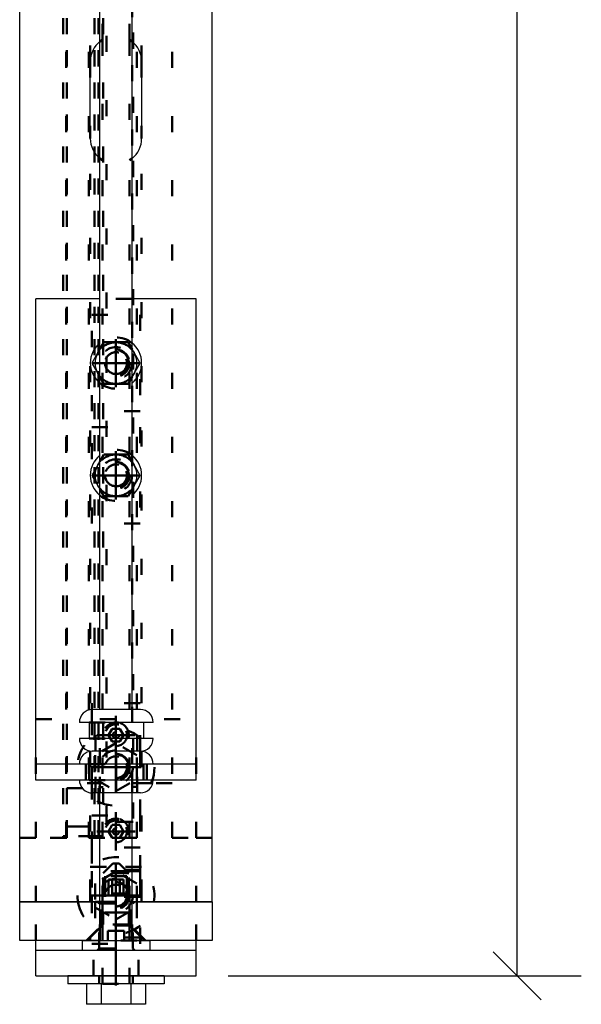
# Model space of a CAD drawing. Header units: millimetres. Extents: x -30 to 390, y -521 to -224.
# Tile 6 of 19: x 122 to 139, y -450 to -420. Entities that reach past the tile are written whole.
import ezdxf

# ---------------------------------------------------------------- set-up
doc = ezdxf.new("R2010")
doc.units = ezdxf.units.MM
doc.linetypes.add('DOT', pattern=[2, 0.5, -1.5])
doc.linetypes.add('STRICHPUNKT2', pattern=[18.5, 10, -4, 0.5, -4])
doc.layers.get('0').update_dxf_attribs({"linetype": 'CONTINUOUS'})
doc.layers.add('DIM49', color=4, linetype='CONTINUOUS')
doc.layers.add('LE_ALL', color=7, linetype='CONTINUOUS', lineweight=50)

# ---------------------------------------------------------------- blocks, each defined once
blk = doc.blocks.new('_00816', base_point=(124.835, -447.294))
at = {"layer": 'LE_ALL', "color": 1, "linetype": 'STRICHPUNKT2'}
for p, q in [((124.835, -442.094), (124.835, -441.494)), ((124.835, -442.094), (124.835, -441.494)), ((124.835, -442.094), (124.235, -442.094)), ((124.835, -442.094), (124.235, -442.094)), ((124.835, -442.094), (125.435, -442.094)), ((124.835, -442.094), (124.835, -442.694)), ((124.835, -442.094), (125.435, -442.094)), ((124.835, -442.094), (124.835, -442.694)), ((124.835, -445.094), (124.835, -444.494)), ((124.835, -445.094), (124.835, -444.494)), ((124.835, -445.094), (124.235, -445.094)), ((124.835, -445.094), (124.235, -445.094)), ((124.835, -445.094), (125.435, -445.094)), ((124.835, -445.094), (124.835, -445.694)), ((124.835, -445.094), (125.435, -445.094)), ((124.835, -445.094), (124.835, -445.694)), ((124.835, -447.294), (124.835, -446.094)), ((124.835, -447.294), (124.835, -446.094))]:
    blk.add_line(p, q, dxfattribs=at)
blk = doc.blocks.new('_00815')
blk.add_blockref('_00816', (124.835, -447.294))
blk = doc.blocks.new('1017-1 Connector 90 M8 VERT_00814')
blk.add_blockref('_00815', (0, 0))
blk = doc.blocks.new('Stelschroef met punt (ISO 4027 - DIN 914)-M8x10_00818', base_point=(125.065, -442.094))
at = {"layer": 'LE_ALL', "color": 3, "linetype": 'DOT'}
blk.add_lwpolyline([(125.065, -442.094), (124.95, -442.294), (124.719, -442.294), (124.604, -442.094), (124.719, -441.894), (124.95, -441.894)], close=True, dxfattribs=at)
blk = doc.blocks.new('Stelschroef met punt (ISO 4027 - DIN 914)-M8x10_00817')
blk.add_blockref('Stelschroef met punt (ISO 4027 - DIN 914)-M8x10_00818', (125.065, -442.094))
blk = doc.blocks.new('Stelschroef met punt (ISO 4027 - DIN 914)-M8x10_00820', base_point=(125.065, -445.094))
at = {"layer": 'LE_ALL', "color": 3, "linetype": 'DOT'}
blk.add_line((125.065, -445.094), (124.95, -445.294), dxfattribs=at)
blk.add_lwpolyline([(124.719, -445.294), (124.604, -445.094), (124.719, -444.894), (124.95, -444.894), (125.065, -445.094)], dxfattribs=at)
blk = doc.blocks.new('Stelschroef met punt (ISO 4027 - DIN 914)-M8x10_00819')
blk.add_blockref('Stelschroef met punt (ISO 4027 - DIN 914)-M8x10_00820', (125.065, -445.094))
blk = doc.blocks.new('Hoeklijn + montage_00813')
for name in ['1017-1 Connector 90 M8 VERT_00814', 'Stelschroef met punt (ISO 4027 - DIN 914)-M8x10_00817', 'Stelschroef met punt (ISO 4027 - DIN 914)-M8x10_00819']:
    blk.add_blockref(name, (0, 0))
blk = doc.blocks.new('1017-1 Connector 90 M8 VERT_00823', base_point=(125.585, -446.294))
at = {"layer": 'LE_ALL', "color": 3, "linetype": 'DOT'}
for p, q in [((124.085, -441.094), (124.085, -447.094)), ((125.585, -441.094), (124.085, -441.094)), ((125.585, -447.094), (125.585, -441.094)), ((125.585, -446.294), (124.085, -446.294)), ((124.435, -447.094), (124.435, -446.294)), ((125.235, -447.094), (125.235, -446.294)), ((125.585, -447.094), (124.085, -447.094))]:
    blk.add_line(p, q, dxfattribs=at)
for centre in [(124.835, -442.094), (124.835, -445.094)]:
    blk.add_arc(centre, 0.4, 74.9299, -15.0701, dxfattribs=at)
blk = doc.blocks.new('DIN 13-M8_00825', base_point=(124.495, -445.094))
at = {"layer": 'LE_ALL', "color": 3, "linetype": 'DOT'}
for centre in [(124.835, -442.094), (124.835, -445.094)]:
    blk.add_circle(centre, 0.34, dxfattribs=at)
for centre in [(124.835, -442.094), (124.835, -445.094)]:
    blk.add_arc(centre, 0.4, 74.9299, -15.0701, dxfattribs=at)
blk = doc.blocks.new('DIN 13-M8_00824')
blk.add_blockref('DIN 13-M8_00825', (124.495, -445.094))
blk = doc.blocks.new('_00827', base_point=(124.835, -445.094))
at = {"layer": 'LE_ALL', "color": 1, "linetype": 'STRICHPUNKT2'}
for p, q in [((124.835, -442.094), (124.835, -441.494)), ((124.835, -442.094), (124.835, -441.494)), ((124.835, -442.094), (124.235, -442.094)), ((124.835, -442.094), (124.235, -442.094)), ((124.835, -442.094), (124.835, -442.694)), ((124.835, -442.094), (125.435, -442.094)), ((124.835, -442.094), (124.835, -442.694)), ((124.835, -442.094), (125.435, -442.094)), ((124.835, -445.094), (124.835, -444.494)), ((124.835, -445.094), (124.835, -444.494)), ((124.835, -445.094), (124.235, -445.094)), ((124.835, -445.094), (124.235, -445.094)), ((124.835, -445.094), (124.835, -445.694)), ((124.835, -445.094), (125.435, -445.094)), ((124.835, -445.094), (124.835, -445.694)), ((124.835, -445.094), (125.435, -445.094)), ((124.835, -447.294), (124.835, -446.094)), ((124.835, -447.294), (124.835, -446.094))]:
    blk.add_line(p, q, dxfattribs=at)
blk = doc.blocks.new('_00826')
blk.add_blockref('_00827', (124.835, -445.094))
blk = doc.blocks.new('DIN 13-M8_00829', base_point=(124.495, -447.094))
at = {"layer": 'LE_ALL', "color": 3, "linetype": 'DOT'}
for p, q in [((124.435, -447.094), (124.435, -446.294)), ((124.495, -447.094), (124.495, -446.294)), ((125.175, -447.094), (125.175, -446.294)), ((125.235, -447.094), (125.235, -446.294))]:
    blk.add_line(p, q, dxfattribs=at)
blk = doc.blocks.new('DIN 13-M8_00828')
blk.add_blockref('DIN 13-M8_00829', (124.495, -447.094))
blk = doc.blocks.new('1017-1 Connector 90 M8 VERT_00822')
for name, p in [('1017-1 Connector 90 M8 VERT_00823', (125.585, -446.294)), ('_00826', (0, 0)), ('DIN 13-M8_00824', (0, 0)), ('DIN 13-M8_00828', (0, 0))]:
    blk.add_blockref(name, p)
blk = doc.blocks.new('Stelschroef met punt (ISO 4027 - DIN 914)-M8x10_00831', base_point=(124.935, -442.094))
at = {"layer": 'LE_ALL', "color": 3, "linetype": 'DOT'}
blk.add_lwpolyline([(124.604, -442.094), (124.719, -442.294), (124.95, -442.294), (125.065, -442.094), (124.95, -441.894), (124.719, -441.894)], close=True, dxfattribs=at)
blk.add_circle((124.835, -442.094), 0.1, dxfattribs=at)
blk.add_arc((124.835, -442.094), 0.34, 74.9299, -15.0701, dxfattribs=at)
blk = doc.blocks.new('GEWINDE_00833', base_point=(125.221, -442.198))
at = {"layer": 'LE_ALL', "color": 3, "linetype": 'DOT'}
blk.add_lwpolyline([(125.221, -442.198, 0.06585), (125.235, -442.094, 0.339113), (124.939, -441.707)], format="xyb", dxfattribs=at)
blk.add_arc((124.835, -442.094), 0.34, 74.9299, -15.0701, dxfattribs=at)
blk = doc.blocks.new('GEWINDE_00832')
blk.add_blockref('GEWINDE_00833', (125.221, -442.198))
blk = doc.blocks.new('Stelschroef met punt (ISO 4027 - DIN 914)-M8x10_00830')
for name, p in [('GEWINDE_00832', (0, 0)), ('Stelschroef met punt (ISO 4027 - DIN 914)-M8x10_00831', (124.935, -442.094))]:
    blk.add_blockref(name, p)
blk = doc.blocks.new('Stelschroef met punt (ISO 4027 - DIN 914)-M8x10_00835', base_point=(124.935, -445.094))
at = {"layer": 'LE_ALL', "color": 3, "linetype": 'DOT'}
blk.add_lwpolyline([(124.604, -445.094), (124.719, -445.294), (124.95, -445.294), (125.065, -445.094), (124.95, -444.894), (124.719, -444.894)], close=True, dxfattribs=at)
blk.add_circle((124.835, -445.094), 0.1, dxfattribs=at)
blk.add_arc((124.835, -445.094), 0.34, 74.9299, -15.0701, dxfattribs=at)
blk = doc.blocks.new('GEWINDE_00837', base_point=(125.221, -445.198))
at = {"layer": 'LE_ALL', "color": 3, "linetype": 'DOT'}
blk.add_lwpolyline([(125.221, -445.198, 0.06585), (125.235, -445.094, 0.339113), (124.939, -444.707)], format="xyb", dxfattribs=at)
blk.add_arc((124.835, -445.094), 0.34, 74.9299, -15.0701, dxfattribs=at)
blk = doc.blocks.new('GEWINDE_00836')
blk.add_blockref('GEWINDE_00837', (125.221, -445.198))
blk = doc.blocks.new('Stelschroef met punt (ISO 4027 - DIN 914)-M8x10_00834')
for name, p in [('GEWINDE_00836', (0, 0)), ('Stelschroef met punt (ISO 4027 - DIN 914)-M8x10_00835', (124.935, -445.094))]:
    blk.add_blockref(name, p)
blk = doc.blocks.new('Stelschroef met punt (ISO 4027 - DIN 914)-M8x10_00839', base_point=(125.065, -446.594))
at = {"layer": 'LE_ALL', "color": 3, "linetype": 'DOT'}
for p, q in [((124.495, -446.334), (124.735, -446.094)), ((125.175, -446.334), (124.495, -446.334)), ((124.495, -447.094), (124.495, -446.334)), ((124.604, -446.594), (124.604, -447.094)), ((124.719, -446.594), (124.719, -447.094)), ((124.95, -446.594), (124.95, -447.094)), ((125.065, -446.594), (125.065, -447.094))]:
    blk.add_line(p, q, dxfattribs=at)
for points in [[(125.175, -447.094), (125.175, -446.334), (124.935, -446.094), (124.735, -446.094)], [(125.065, -446.594), (124.95, -446.594), (124.719, -446.594), (124.604, -446.594)]]:
    blk.add_lwpolyline(points, dxfattribs=at)
blk = doc.blocks.new('GEWINDE_00841', base_point=(124.495, -447.094))
at = {"layer": 'LE_ALL', "color": 3, "linetype": 'DOT'}
for p, q in [((124.435, -446.394), (124.495, -446.334)), ((125.235, -446.394), (124.435, -446.394)), ((124.435, -447.034), (124.435, -446.394)), ((124.495, -447.094), (124.495, -446.334)), ((125.175, -447.094), (125.175, -446.334)), ((125.235, -447.034), (124.435, -447.034)), ((124.435, -447.034), (124.495, -447.094)), ((125.235, -447.034), (125.175, -447.094))]:
    blk.add_line(p, q, dxfattribs=at)
blk.add_lwpolyline([(125.235, -447.034), (125.235, -446.394), (125.175, -446.334), (124.495, -446.334)], dxfattribs=at)
blk = doc.blocks.new('GEWINDE_00840')
blk.add_blockref('GEWINDE_00841', (124.495, -447.094))
blk = doc.blocks.new('Stelschroef met punt (ISO 4027 - DIN 914)-M8x10_00838')
for name, p in [('Stelschroef met punt (ISO 4027 - DIN 914)-M8x10_00839', (125.065, -446.594)), ('GEWINDE_00840', (0, 0))]:
    blk.add_blockref(name, p)
blk = doc.blocks.new('Hoeklijn + montage_00821')
for name in ['1017-1 Connector 90 M8 VERT_00822', 'Stelschroef met punt (ISO 4027 - DIN 914)-M8x10_00830', 'Stelschroef met punt (ISO 4027 - DIN 914)-M8x10_00834', 'Stelschroef met punt (ISO 4027 - DIN 914)-M8x10_00838']:
    blk.add_blockref(name, (0, 0))
blk = doc.blocks.new('Montage_00804')
for name in ['Hoeklijn + montage_00821', 'Hoeklijn + montage_00813']:
    blk.add_blockref(name, (0, 0))
blk = doc.blocks.new('Gelaagd glas 4.4.1_ matte folie_00865', base_point=(124.535, -312.194))
at = {"layer": 'LE_ALL', "color": 3, "linetype": 'DOT'}
blk.add_lwpolyline([(124.535, -312.194), (125.373, -312.194), (125.373, -444.794), (124.535, -444.794)], close=True, dxfattribs=at)
blk = doc.blocks.new('Gelaagd glas 4.4.1_ matte folie_00864')
blk.add_blockref('Gelaagd glas 4.4.1_ matte folie_00865', (124.535, -312.194))
blk = doc.blocks.new('Glas_00863')
blk.add_blockref('Gelaagd glas 4.4.1_ matte folie_00864', (0, 0))
blk = doc.blocks.new('PV-SCHERM PROFIEL 60X37_00868', base_point=(125.635, -447.094))
for p, q in [((124.335, -447.294), (121.835, -447.294)), ((127.835, -447.294), (125.335, -447.294))]:
    blk.add_line(p, q)
at = {"layer": 'LE_ALL', "color": 3, "linetype": 'DOT'}
for p, q in [((125.485, -443.708), (125.335, -443.708)), ((123.285, -444.943), (123.985, -444.943)), ((121.835, -445.294), (123.285, -445.294)), ((123.985, -445.294), (124.719, -445.294)), ((124.95, -445.294), (125.485, -445.294)), ((126.585, -445.294), (127.835, -445.294)), ((125.635, -446.194), (124.035, -446.194)), ((124.035, -447.094), (124.035, -447.294)), ((124.035, -447.094), (124.41, -447.094)), ((125.26, -447.094), (125.635, -447.094)), ((125.635, -447.094), (125.635, -447.294)), ((124.41, -447.294), (124.335, -447.294)), ((125.335, -447.294), (125.26, -447.294))]:
    blk.add_line(p, q, dxfattribs=at)
blk.add_lwpolyline([(125.335, -443.594), (125.485, -443.594), (126.585, -443.594)], dxfattribs=at)
blk = doc.blocks.new('PV-SCHERM PROFIEL 60X37_00867')
blk.add_blockref('PV-SCHERM PROFIEL 60X37_00868', (125.635, -447.094))
blk = doc.blocks.new('PV-SCHERM PROFIEL 60X37_00872', base_point=(125.26, -309.894))
for p, q in [((121.835, -447.294), (121.835, -309.694)), ((124.035, -423.494), (124.035, -421.094)), ((125.635, -421.094), (125.635, -423.494)), ((121.835, -447.294), (124.335, -447.294)), ((125.335, -447.294), (127.835, -447.294))]:
    blk.add_line(p, q)
blk.add_lwpolyline([(127.835, -447.294), (127.835, -332.697)])
for centre, start, end in [((124.835, -421.094), 128.6822, 180), ((124.835, -421.094), 0, 51.3178), ((124.835, -423.494), 180, -128.6822), ((124.835, -423.494), -51.3178, 0)]:
    blk.add_arc(centre, 0.8, start, end)
at = {"layer": 'LE_ALL', "color": 3, "linetype": 'DOT'}
for p, q in [((124.035, -421.094), (124.035, -309.894)), ((125.635, -421.094), (125.635, -309.894)), ((123.285, -445.294), (123.285, -311.694)), ((123.985, -445.294), (123.985, -311.694)), ((125.485, -445.294), (125.485, -311.694)), ((126.585, -445.294), (126.585, -311.694)), ((125.335, -443.708), (125.335, -313.28)), ((125.26, -420.416), (125.26, -335.158)), ((124.41, -420.416), (124.41, -336.63)), ((124.335, -420.469), (124.41, -420.416)), ((125.26, -420.416), (125.335, -420.469)), ((124.035, -447.094), (124.035, -423.494)), ((125.635, -447.094), (125.635, -423.494)), ((124.41, -424.171), (124.335, -424.118)), ((124.41, -447.294), (124.41, -424.171)), ((125.335, -424.118), (125.26, -424.171)), ((125.26, -447.294), (125.26, -424.171)), ((125.485, -443.594), (125.335, -443.594)), ((125.335, -443.708), (125.485, -443.708)), ((126.585, -443.594), (125.485, -443.594)), ((123.985, -444.943), (123.285, -444.943)), ((123.285, -445.294), (121.835, -445.294)), ((125.485, -445.294), (123.985, -445.294)), ((127.835, -445.294), (126.585, -445.294)), ((124.035, -446.194), (125.635, -446.194)), ((124.41, -447.094), (124.035, -447.094)), ((125.635, -447.094), (125.26, -447.094)), ((124.335, -447.294), (124.41, -447.294)), ((125.26, -447.294), (125.335, -447.294))]:
    blk.add_line(p, q, dxfattribs=at)
blk = doc.blocks.new('PV-SCHERM PROFIEL 60X37_00871')
blk.add_blockref('PV-SCHERM PROFIEL 60X37_00872', (125.26, -309.894))
blk = doc.blocks.new('PV-SCHERM PROFIEL 60X37_00874', base_point=(125.635, -421.094))
at = {"layer": 'LE_ALL', "color": 3, "linetype": 'DOT'}
for p, q in [((124.41, -420.416), (124.41, -424.171)), ((125.26, -420.416), (125.26, -424.171)), ((124.035, -421.094), (124.035, -423.494)), ((125.635, -421.094), (125.635, -423.494))]:
    blk.add_line(p, q, dxfattribs=at)
blk = doc.blocks.new('PV-SCHERM PROFIEL 60X37_00873')
blk.add_blockref('PV-SCHERM PROFIEL 60X37_00874', (125.635, -421.094))
blk = doc.blocks.new('GLASLAT T.B.V. PV-SCHERM_00879', base_point=(124.435, -443.594))
at = {"layer": 'LE_ALL', "color": 3, "linetype": 'DOT'}
for p, q in [((124.435, -443.594), (123.185, -443.594)), ((123.304, -443.744), (124.164, -443.744)), ((124.285, -443.714), (124.435, -443.714)), ((123.185, -445.244), (123.185, -445.294)), ((124.164, -445.244), (124.164, -445.294)), ((124.285, -445.294), (124.285, -445.244))]:
    blk.add_line(p, q, dxfattribs=at)
blk.add_lwpolyline([(123.285, -445.294), (123.304, -445.294), (123.304, -445.244)], dxfattribs=at)
blk = doc.blocks.new('GLASLAT T.B.V. PV-SCHERM_00878')
blk.add_blockref('GLASLAT T.B.V. PV-SCHERM_00879', (124.435, -443.594))
blk = doc.blocks.new('GLASLAT T.B.V. PV-SCHERM_00881', base_point=(124.285, -445.244))
at = {"layer": 'LE_ALL', "color": 3, "linetype": 'DOT'}
for p, q in [((123.304, -445.244), (123.304, -311.744)), ((124.164, -445.244), (124.164, -311.744)), ((124.285, -445.244), (124.285, -311.744))]:
    blk.add_line(p, q, dxfattribs=at)
blk = doc.blocks.new('GLASLAT T.B.V. PV-SCHERM_00880')
blk.add_blockref('GLASLAT T.B.V. PV-SCHERM_00881', (124.285, -445.244))
blk = doc.blocks.new('GLASLAT T.B.V. PV-SCHERM_00883', base_point=(123.304, -311.744))
at = {"layer": 'LE_ALL', "color": 3, "linetype": 'DOT'}
for p, q in [((123.185, -311.744), (123.185, -445.244)), ((124.164, -311.744), (124.164, -445.244)), ((124.164, -445.244), (123.304, -445.244))]:
    blk.add_line(p, q, dxfattribs=at)
for points in [[(123.304, -311.744), (123.304, -445.244), (123.185, -445.244)], [(124.285, -311.744), (124.285, -445.244), (124.164, -445.244)], [(124.435, -311.744), (124.435, -445.244), (124.285, -445.244)]]:
    blk.add_lwpolyline(points, dxfattribs=at)
blk = doc.blocks.new('GLASLAT T.B.V. PV-SCHERM_00882')
blk.add_blockref('GLASLAT T.B.V. PV-SCHERM_00883', (123.304, -311.744))
blk = doc.blocks.new('Glaslatten_00875')
for name in ['GLASLAT T.B.V. PV-SCHERM_00882', 'GLASLAT T.B.V. PV-SCHERM_00880', 'GLASLAT T.B.V. PV-SCHERM_00878']:
    blk.add_blockref(name, (0, 0))
blk = doc.blocks.new('Profielen_00866')
for name in ['PV-SCHERM PROFIEL 60X37_00871', 'Glaslatten_00875', 'PV-SCHERM PROFIEL 60X37_00873', 'PV-SCHERM PROFIEL 60X37_00867']:
    blk.add_blockref(name, (0, 0))
blk = doc.blocks.new('Strip 60x12_00954', base_point=(125.285, -448.029))
for p, q in [((121.835, -448.494), (121.835, -447.294)), ((125.335, -447.294), (127.835, -447.294)), ((127.835, -447.294), (127.835, -448.494)), ((124.335, -448.494), (121.835, -448.494)), ((127.835, -448.494), (125.335, -448.494))]:
    blk.add_line(p, q)
blk.add_lwpolyline([(121.835, -447.294), (124.335, -447.294)])
at = {"layer": 'LE_ALL', "color": 3, "linetype": 'DOT'}
for p, q in [((124.335, -448.494), (124.335, -447.294)), ((124.335, -447.294), (125.335, -447.294)), ((125.285, -448.029), (125.285, -447.294)), ((125.335, -448.494), (125.335, -447.294)), ((125.285, -448.029), (124.385, -448.029)), ((125.75, -448.494), (125.285, -448.029))]:
    blk.add_line(p, q, dxfattribs=at)
blk.add_lwpolyline([(123.92, -448.494), (124.385, -448.029), (124.385, -447.294)], dxfattribs=at)
blk = doc.blocks.new('DIN 13-M10_00956', base_point=(125.26, -448.494))
at = {"layer": 'LE_ALL', "color": 3, "linetype": 'DOT'}
for p, q in [((124.335, -448.494), (124.335, -447.294)), ((124.41, -448.494), (124.41, -447.294)), ((125.26, -448.494), (125.26, -447.294)), ((125.335, -448.494), (125.335, -447.294))]:
    blk.add_line(p, q, dxfattribs=at)
blk = doc.blocks.new('DIN 13-M10_00955')
blk.add_blockref('DIN 13-M10_00956', (125.26, -448.494))
blk = doc.blocks.new('_00958', base_point=(124.835, -448.744))
at = {"layer": 'LE_ALL', "color": 1, "linetype": 'STRICHPUNKT2'}
for p, q in [((124.835, -448.794), (124.835, -446.994)), ((124.835, -448.794), (124.835, -446.994)), ((124.835, -448.794), (124.835, -446.994)), ((124.835, -448.744), (124.835, -447.044))]:
    blk.add_line(p, q, dxfattribs=at)
blk = doc.blocks.new('_00957')
blk.add_blockref('_00958', (124.835, -448.744))
blk = doc.blocks.new('Strip 60x12_00953')
for name, p in [('_00957', (0, 0)), ('Strip 60x12_00954', (125.285, -448.029)), ('DIN 13-M10_00955', (0, 0))]:
    blk.add_blockref(name, p)
blk = doc.blocks.new('_D33', base_point=(135.835, -382.333))
at = {"layer": 'DIM49', "color": 1}
for p, q in [((137.335, -449.594), (137.335, -307.394)), ((136.585, -448.844), (138.085, -450.344)), ((128.335, -449.594), (139.335, -449.594))]:
    blk.add_line(p, q, dxfattribs=at)
blk = doc.blocks.new('Hoeklijn 80x80x8_00961', base_point=(125.535, -449.594))
for p, q in [((127.335, -449.594), (127.335, -448.794)), ((122.335, -449.594), (127.335, -449.594))]:
    blk.add_line(p, q)
for points in [[(122.335, -448.794), (122.335, -448.494)], [(127.335, -448.794), (127.335, -448.494)], [(122.335, -449.594), (122.335, -448.794), (127.335, -448.794)]]:
    blk.add_lwpolyline(points)
at = {"layer": 'LE_ALL', "color": 3, "linetype": 'DOT'}
for p, q in [((122.335, -447.294), (122.335, -441.594)), ((122.335, -441.594), (127.335, -441.594)), ((127.335, -447.294), (127.335, -441.594)), ((122.335, -448.494), (122.335, -447.294)), ((127.335, -448.494), (127.335, -447.294)), ((124.135, -449.594), (124.135, -448.794)), ((125.535, -449.594), (125.535, -448.794))]:
    blk.add_line(p, q, dxfattribs=at)
for centre in [(124.835, -443.094), (124.835, -447.094)]:
    blk.add_circle(centre, 0.525, dxfattribs=at)
blk.add_blockref('_D33', (135.835, -382.333))
blk = doc.blocks.new('_00963', base_point=(124.835, -449.894))
at = {"layer": 'LE_ALL', "color": 1, "linetype": 'STRICHPUNKT2'}
for p, q in [((124.835, -443.094), (124.835, -442.306)), ((124.835, -443.094), (124.835, -442.306)), ((124.835, -443.094), (124.047, -443.094)), ((124.835, -443.094), (124.047, -443.094)), ((124.835, -443.094), (124.835, -443.881)), ((124.835, -443.094), (125.622, -443.094)), ((124.835, -443.094), (124.835, -443.881)), ((124.835, -443.094), (125.622, -443.094)), ((124.835, -447.094), (124.835, -446.306)), ((124.835, -447.094), (124.835, -446.306)), ((124.835, -447.094), (124.047, -447.094)), ((124.835, -447.094), (124.047, -447.094)), ((124.835, -447.094), (125.622, -447.094)), ((124.835, -447.094), (124.835, -447.881)), ((124.835, -447.094), (125.622, -447.094)), ((124.835, -447.094), (124.835, -447.881)), ((124.835, -449.894), (124.835, -448.494))]:
    blk.add_line(p, q, dxfattribs=at)
blk = doc.blocks.new('_00962')
blk.add_blockref('_00963', (124.835, -449.894))
blk = doc.blocks.new('Hoeklijn 80x80x8_00960')
for name, p in [('Hoeklijn 80x80x8_00961', (125.535, -449.594)), ('_00962', (0, 0))]:
    blk.add_blockref(name, p)
blk = doc.blocks.new('Glijlager Skiffy_00967', base_point=(124.31, -447.344))
for p, q in [((123.785, -448.494), (125.885, -448.494)), ((123.785, -448.494), (123.785, -448.794)), ((125.885, -448.494), (125.885, -448.794)), ((123.785, -448.794), (125.885, -448.794))]:
    blk.add_line(p, q)
at = {"layer": 'LE_ALL', "color": 3, "linetype": 'DOT'}
for p, q in [((124.185, -447.294), (125.485, -447.294)), ((124.185, -447.294), (124.185, -448.494)), ((124.26, -447.294), (124.31, -447.344)), ((124.31, -447.344), (125.36, -447.344)), ((124.31, -448.744), (124.31, -447.344)), ((125.41, -447.294), (125.36, -447.344)), ((125.36, -448.744), (125.36, -447.344)), ((125.485, -447.294), (125.485, -448.494)), ((125.485, -448.494), (124.185, -448.494)), ((124.26, -448.794), (124.31, -448.744)), ((124.31, -448.744), (125.36, -448.744)), ((125.41, -448.794), (125.36, -448.744))]:
    blk.add_line(p, q, dxfattribs=at)
blk = doc.blocks.new('Glijlager Skiffy_00966')
blk.add_blockref('Glijlager Skiffy_00967', (124.31, -447.344))
blk = doc.blocks.new('Carrosseriering (ISO 7093)-M10_00969', base_point=(125.36, -449.844))
for p, q in [((123.335, -449.594), (123.335, -449.844)), ((126.335, -449.594), (123.335, -449.594)), ((126.335, -449.594), (126.335, -449.844)), ((126.335, -449.844), (123.335, -449.844))]:
    blk.add_line(p, q)
at = {"layer": 'LE_ALL', "color": 3, "linetype": 'DOT'}
for p, q in [((124.31, -449.844), (124.31, -449.594)), ((125.36, -449.844), (125.36, -449.594))]:
    blk.add_line(p, q, dxfattribs=at)
blk = doc.blocks.new('Carrosseriering (ISO 7093)-M10_00968')
blk.add_blockref('Carrosseriering (ISO 7093)-M10_00969', (125.36, -449.844))
blk = doc.blocks.new('Zeskant tapbout-M10x25 (DIN 933)_00971', base_point=(124.41, -449.844))
for p, q in [((123.911, -449.844), (123.911, -450.484)), ((124.373, -449.844), (123.911, -449.844)), ((125.296, -449.844), (125.296, -450.484)), ((125.758, -449.844), (125.758, -450.484)), ((125.758, -450.484), (125.296, -450.484))]:
    blk.add_line(p, q)
for points in [[(125.758, -449.844), (125.296, -449.844), (124.373, -449.844), (124.373, -450.484)], [(125.296, -450.484), (124.373, -450.484), (123.911, -450.484)]]:
    blk.add_lwpolyline(points)
at = {"layer": 'LE_ALL', "color": 3, "linetype": 'DOT'}
for p, q in [((124.41, -447.344), (124.41, -449.594)), ((125.26, -447.344), (125.26, -449.594)), ((124.41, -449.594), (124.41, -449.844)), ((125.26, -449.594), (125.26, -449.844)), ((124.41, -449.844), (125.26, -449.844))]:
    blk.add_line(p, q, dxfattribs=at)
blk = doc.blocks.new('Zeskant tapbout-M10x25 (DIN 933)_00970')
blk.add_blockref('Zeskant tapbout-M10x25 (DIN 933)_00971', (124.41, -449.844))
blk = doc.blocks.new('Bev. Tapbout M10x25_00964')
for name in ['Glijlager Skiffy_00966', 'Zeskant tapbout-M10x25 (DIN 933)_00970', 'Carrosseriering (ISO 7093)-M10_00968']:
    blk.add_blockref(name, (0, 0))
blk = doc.blocks.new('1011 Moerblok M8_00974', base_point=(125.585, -446.338))
at = {"layer": 'LE_ALL', "color": 3, "linetype": 'DOT'}
for p, q in [((125.585, -445.594), (124.085, -445.594)), ((124.085, -445.594), (124.085, -446.338)), ((125.585, -446.338), (125.585, -445.594)), ((124.085, -447.138), (124.085, -448.594)), ((125.585, -448.594), (125.585, -447.138)), ((124.085, -448.594), (125.585, -448.594))]:
    blk.add_line(p, q, dxfattribs=at)
blk = doc.blocks.new('_00976', base_point=(124.835, -447.094))
at = {"layer": 'LE_ALL', "color": 1, "linetype": 'STRICHPUNKT2'}
for q in [(124.835, -446.494), (124.835, -446.494), (124.235, -447.094), (124.235, -447.094), (124.835, -447.694), (125.435, -447.094), (124.835, -447.694), (125.435, -447.094)]:
    blk.add_line((124.835, -447.094), q, dxfattribs=at)
blk = doc.blocks.new('_00975')
blk.add_blockref('_00976', (124.835, -447.094))
blk = doc.blocks.new('1011 Moerblok M8_00973')
for name, p in [('1011 Moerblok M8_00974', (125.585, -446.338)), ('_00975', (0, 0))]:
    blk.add_blockref(name, p)
blk = doc.blocks.new('Carrosseriering M8 (ISO 7093 _ DIN 9021)_00978', base_point=(124.415, -447.094))
at = {"layer": 'LE_ALL', "color": 3, "linetype": 'DOT'}
for points in [[(126.018, -447.294, 1.087433), (123.635, -447.094, 0.041885), (123.651, -447.294)], [(123.651, -447.294, 0.845154), (126.018, -447.294)]]:
    blk.add_lwpolyline(points, format="xyb", dxfattribs=at)
blk.add_circle((124.835, -447.094), 0.42, dxfattribs=at)
blk = doc.blocks.new('Carrosseriering M8 (ISO 7093 _ DIN 9021)_00977')
blk.add_blockref('Carrosseriering M8 (ISO 7093 _ DIN 9021)_00978', (124.415, -447.094))
blk = doc.blocks.new('Zeskant tapbout-M8x20 (DIN 933)_00980', base_point=(124.495, -447.094))
at = {"layer": 'LE_ALL', "color": 3, "linetype": 'DOT'}
for p, q in [((124.185, -446.718), (124.185, -447.294)), ((125.485, -447.294), (125.485, -446.718)), ((124.185, -447.294), (124.185, -447.469)), ((125.485, -447.469), (125.485, -447.294))]:
    blk.add_line(p, q, dxfattribs=at)
for points in [[(125.485, -446.718), (124.835, -446.343), (124.185, -446.718)], [(124.185, -447.469), (124.835, -447.844), (125.485, -447.469)]]:
    blk.add_lwpolyline(points, dxfattribs=at)
for radius in [0.4, 0.34]:
    blk.add_circle((124.835, -447.094), radius, dxfattribs=at)
blk = doc.blocks.new('GEWINDE_00982', base_point=(124.923, -446.765))
at = {"layer": 'LE_ALL', "color": 3, "linetype": 'DOT'}
blk.add_lwpolyline([(124.923, -446.765, 1.140985), (124.835, -447.434, 0.339113), (125.163, -447.182)], format="xyb", dxfattribs=at)
blk = doc.blocks.new('GEWINDE_00981')
blk.add_blockref('GEWINDE_00982', (124.923, -446.765))
blk = doc.blocks.new('Zeskant tapbout-M8x20 (DIN 933)_00979')
for name, p in [('Zeskant tapbout-M8x20 (DIN 933)_00980', (124.495, -447.094)), ('GEWINDE_00981', (0, 0))]:
    blk.add_blockref(name, p)
blk = doc.blocks.new('Montage baluster_00972')
for name in ['1011 Moerblok M8_00973', 'Carrosseriering M8 (ISO 7093 _ DIN 9021)_00977', 'Zeskant tapbout-M8x20 (DIN 933)_00979']:
    blk.add_blockref(name, (0, 0))
blk = doc.blocks.new('1011 Moerblok M8_00985', base_point=(125.585, -444.594))
at = {"layer": 'LE_ALL', "color": 3, "linetype": 'DOT'}
blk.add_line((125.585, -444.594), (125.585, -441.594), dxfattribs=at)
blk.add_lwpolyline([(124.085, -441.594), (124.085, -444.594), (125.585, -444.594)], dxfattribs=at)
blk = doc.blocks.new('_00987', base_point=(124.835, -443.094))
at = {"layer": 'LE_ALL', "color": 1, "linetype": 'STRICHPUNKT2'}
for q in [(124.835, -442.494), (124.835, -442.494), (124.235, -443.094), (124.235, -443.094), (124.835, -443.694), (125.435, -443.094), (124.835, -443.694), (125.435, -443.094)]:
    blk.add_line((124.835, -443.094), q, dxfattribs=at)
blk = doc.blocks.new('_00986')
blk.add_blockref('_00987', (124.835, -443.094))
blk = doc.blocks.new('1011 Moerblok M8_00984')
for name, p in [('1011 Moerblok M8_00985', (125.585, -444.594)), ('_00986', (0, 0))]:
    blk.add_blockref(name, p)
blk = doc.blocks.new('Carrosseriering M8 (ISO 7093 _ DIN 9021)_00989', base_point=(124.415, -443.094))
at = {"layer": 'LE_ALL', "color": 3, "linetype": 'DOT'}
for radius in [1.2, 0.42]:
    blk.add_circle((124.835, -443.094), radius, dxfattribs=at)
blk = doc.blocks.new('Carrosseriering M8 (ISO 7093 _ DIN 9021)_00988')
blk.add_blockref('Carrosseriering M8 (ISO 7093 _ DIN 9021)_00989', (124.415, -443.094))
blk = doc.blocks.new('Zeskant tapbout-M8x20 (DIN 933)_00991', base_point=(124.495, -443.094))
at = {"layer": 'LE_ALL', "color": 3, "linetype": 'DOT'}
blk.add_lwpolyline([(124.185, -443.469), (124.835, -443.844), (125.485, -443.469), (125.485, -442.718), (124.835, -442.343), (124.185, -442.718)], close=True, dxfattribs=at)
for radius in [0.4, 0.34]:
    blk.add_circle((124.835, -443.094), radius, dxfattribs=at)
blk = doc.blocks.new('GEWINDE_00993', base_point=(124.923, -442.765))
at = {"layer": 'LE_ALL', "color": 3, "linetype": 'DOT'}
blk.add_lwpolyline([(124.923, -442.765, 1.140985), (124.835, -443.434, 0.339113), (125.163, -443.182)], format="xyb", dxfattribs=at)
blk = doc.blocks.new('GEWINDE_00992')
blk.add_blockref('GEWINDE_00993', (124.923, -442.765))
blk = doc.blocks.new('Zeskant tapbout-M8x20 (DIN 933)_00990')
for name, p in [('Zeskant tapbout-M8x20 (DIN 933)_00991', (124.495, -443.094)), ('GEWINDE_00992', (0, 0))]:
    blk.add_blockref(name, p)
blk = doc.blocks.new('Montage baluster_00983')
for name in ['1011 Moerblok M8_00984', 'Carrosseriering M8 (ISO 7093 _ DIN 9021)_00988', 'Zeskant tapbout-M8x20 (DIN 933)_00990']:
    blk.add_blockref(name, (0, 0))
blk = doc.blocks.new('Koppelhoek scherm - 60x37_00959')
for name in ['Hoeklijn 80x80x8_00960', 'Montage baluster_00983', 'Montage baluster_00972', 'Bev. Tapbout M10x25_00964']:
    blk.add_blockref(name, (0, 0))
blk = doc.blocks.new('_00999', base_point=(124.835, -447.338))
at = {"layer": 'LE_ALL', "color": 1, "linetype": 'STRICHPUNKT2'}
blk.add_line((124.835, -447.338), (124.835, -446.138), dxfattribs=at)
blk = doc.blocks.new('_00998')
blk.add_blockref('_00999', (124.835, -447.338))
blk = doc.blocks.new('1011 Moerblok M8_00997')
blk.add_blockref('_00998', (0, 0))
blk = doc.blocks.new('Montage_00995')
blk.add_blockref('1011 Moerblok M8_00997', (0, 0))
blk = doc.blocks.new('_01006', base_point=(124.835, -447.338))
at = {"layer": 'LE_ALL', "color": 1, "linetype": 'STRICHPUNKT2'}
blk.add_line((124.835, -447.338), (124.835, -446.138), dxfattribs=at)
blk = doc.blocks.new('_01005')
blk.add_blockref('_01006', (124.835, -447.338))
blk = doc.blocks.new('1011 Moerblok M8_01004')
blk.add_blockref('_01005', (0, 0))
blk = doc.blocks.new('Montage_01002')
blk.add_blockref('1011 Moerblok M8_01004', (0, 0))
blk = doc.blocks.new('1011 Moerblok M8_01012', base_point=(125.235, -447.138))
at = {"layer": 'LE_ALL', "color": 3, "linetype": 'DOT'}
for p, q in [((124.435, -447.138), (124.435, -446.338)), ((125.235, -447.138), (125.235, -446.338)), ((125.585, -446.338), (125.585, -447.138)), ((125.585, -447.138), (124.085, -447.138))]:
    blk.add_line(p, q, dxfattribs=at)
blk.add_lwpolyline([(125.585, -446.338), (124.085, -446.338), (124.085, -447.138)], dxfattribs=at)
blk = doc.blocks.new('DIN 13-M8_01014', base_point=(124.495, -447.138))
at = {"layer": 'LE_ALL', "color": 3, "linetype": 'DOT'}
for p, q in [((124.435, -447.138), (124.435, -446.338)), ((124.495, -447.138), (124.495, -446.338)), ((125.175, -447.138), (125.175, -446.338)), ((125.235, -447.138), (125.235, -446.338))]:
    blk.add_line(p, q, dxfattribs=at)
blk = doc.blocks.new('DIN 13-M8_01013')
blk.add_blockref('DIN 13-M8_01014', (124.495, -447.138))
blk = doc.blocks.new('_01016', base_point=(124.835, -447.338))
at = {"layer": 'LE_ALL', "color": 1, "linetype": 'STRICHPUNKT2'}
blk.add_line((124.835, -447.338), (124.835, -446.138), dxfattribs=at)
blk = doc.blocks.new('_01015')
blk.add_blockref('_01016', (124.835, -447.338))
blk = doc.blocks.new('1011 Moerblok M8_01011')
for name, p in [('_01015', (0, 0)), ('1011 Moerblok M8_01012', (125.235, -447.138)), ('DIN 13-M8_01013', (0, 0))]:
    blk.add_blockref(name, p)
blk = doc.blocks.new('Verzonken kopbout (DIN 7991_ISO 10642)-M8x20_01018', base_point=(124.495, -447.623))
at = {"layer": 'LE_ALL', "color": 3, "linetype": 'DOT'}
for p, q in [((124.495, -446.494), (124.495, -447.623)), ((125.175, -446.494), (124.495, -446.494)), ((125.175, -446.494), (125.175, -447.623)), ((124.435, -447.623), (124.435, -447.998)), ((125.235, -447.623), (124.435, -447.623)), ((124.495, -447.623), (125.175, -447.623)), ((125.235, -447.623), (125.235, -447.998)), ((124.035, -448.398), (124.435, -447.998)), ((124.035, -448.398), (124.035, -448.494)), ((125.635, -448.398), (124.035, -448.398)), ((124.585, -448.194), (124.585, -448.494)), ((124.835, -448.194), (124.835, -448.494)), ((125.085, -448.194), (125.085, -448.494)), ((125.635, -448.398), (125.635, -448.494))]:
    blk.add_line(p, q, dxfattribs=at)
for points in [[(125.635, -448.398), (125.235, -447.998), (124.435, -447.998)], [(125.085, -448.194), (124.835, -448.194), (124.585, -448.194)]]:
    blk.add_lwpolyline(points, dxfattribs=at)
blk = doc.blocks.new('Verzonken kopbout (DIN 7991_ISO 10642)-M8x20_01017')
blk.add_blockref('Verzonken kopbout (DIN 7991_ISO 10642)-M8x20_01018', (124.495, -447.623))
blk = doc.blocks.new('Montage_01009')
for name in ['1011 Moerblok M8_01011', 'Verzonken kopbout (DIN 7991_ISO 10642)-M8x20_01017']:
    blk.add_blockref(name, (0, 0))
blk = doc.blocks.new('Montage_00994')
for name in ['Montage_01009', 'Montage_00995', 'Montage_01002']:
    blk.add_blockref(name, (0, 0))
blk = doc.blocks.new('Ophanging onder_00951')
for name in ['Koppelhoek scherm - 60x37_00959', 'Montage_00994', 'Strip 60x12_00953']:
    blk.add_blockref(name, (0, 0))
blk = doc.blocks.new('Muurophanging_00884')
blk.add_blockref('Ophanging onder_00951', (0, 0))
blk = doc.blocks.new('Massieve as 10_01021', base_point=(127.902, -330.581))
blk.add_line((124.335, -448.494), (125.335, -448.494))
for points in [[(124.335, -441.294), (124.335, -346.594)], [(125.335, -441.294), (125.335, -346.594)], [(124.335, -448.494), (124.335, -443.894)], [(125.335, -448.494), (125.335, -443.894)]]:
    blk.add_lwpolyline(points)
at = {"layer": 'LE_ALL', "color": 3, "linetype": 'DOT'}
for points in [[(124.335, -443.894), (124.335, -442.994), (124.335, -441.294)], [(125.335, -443.894), (125.335, -442.994), (125.335, -441.294)]]:
    blk.add_lwpolyline(points, dxfattribs=at)
blk = doc.blocks.new('Massieve as 10_01020')
blk.add_blockref('Massieve as 10_01021', (127.902, -330.581))
blk = doc.blocks.new('Hoeklijn 150x50x5_01057', base_point=(123.895, -442.994))
for p, q in [((124.335, -428.494), (122.335, -428.494)), ((122.335, -442.994), (122.335, -428.494)), ((127.335, -442.994), (127.335, -428.494)), ((127.335, -442.994), (122.335, -442.994)), ((122.335, -443.494), (122.335, -442.994)), ((127.335, -443.494), (127.335, -442.994)), ((127.335, -443.494), (122.335, -443.494))]:
    blk.add_line(p, q)
blk.add_lwpolyline([(127.335, -428.494), (125.335, -428.494)])
at = {"layer": 'LE_ALL', "color": 3, "linetype": 'DOT'}
for p, q in [((125.335, -428.494), (124.335, -428.494)), ((123.895, -442.994), (123.895, -443.494)), ((125.795, -442.994), (125.795, -443.494))]:
    blk.add_line(p, q, dxfattribs=at)
for centre in [(124.835, -430.494), (124.835, -433.994)]:
    blk.add_circle(centre, 0.5, dxfattribs=at)
blk = doc.blocks.new('_01059', base_point=(124.845, -442.694))
at = {"layer": 'LE_ALL', "color": 1, "linetype": 'STRICHPUNKT2'}
for p, q in [((124.835, -430.494), (124.835, -429.744)), ((124.835, -430.494), (124.835, -429.744)), ((124.835, -430.494), (124.085, -430.494)), ((124.835, -430.494), (124.085, -430.494)), ((124.835, -430.494), (124.835, -431.244)), ((124.835, -430.494), (125.585, -430.494)), ((124.835, -430.494), (124.835, -431.244)), ((124.835, -430.494), (125.585, -430.494)), ((124.835, -433.994), (124.835, -433.244)), ((124.835, -433.994), (124.835, -433.244)), ((124.835, -433.994), (124.085, -433.994)), ((124.835, -433.994), (124.085, -433.994)), ((124.835, -433.994), (125.585, -433.994)), ((124.835, -433.994), (124.835, -434.744)), ((124.835, -433.994), (125.585, -433.994)), ((124.835, -433.994), (124.835, -434.744)), ((124.845, -442.694), (124.845, -443.794))]:
    blk.add_line(p, q, dxfattribs=at)
blk = doc.blocks.new('_01058')
blk.add_blockref('_01059', (124.845, -442.694))
blk = doc.blocks.new('Hoeklijn 150x50x5_01056')
for name, p in [('Hoeklijn 150x50x5_01057', (123.895, -442.994)), ('_01058', (0, 0))]:
    blk.add_blockref(name, p)
blk = doc.blocks.new('1011 Moerblok M8_01063', base_point=(125.585, -431.994))
at = {"layer": 'LE_ALL', "color": 3, "linetype": 'DOT'}
blk.add_lwpolyline([(125.585, -431.994), (124.085, -431.994), (124.085, -428.994), (125.585, -428.994)], close=True, dxfattribs=at)
blk = doc.blocks.new('_01065', base_point=(124.835, -430.494))
at = {"layer": 'LE_ALL', "color": 1, "linetype": 'STRICHPUNKT2'}
for q in [(124.835, -429.894), (124.835, -429.894), (124.235, -430.494), (124.235, -430.494), (124.835, -431.094), (125.435, -430.494), (124.835, -431.094), (125.435, -430.494)]:
    blk.add_line((124.835, -430.494), q, dxfattribs=at)
blk = doc.blocks.new('_01064')
blk.add_blockref('_01065', (124.835, -430.494))
blk = doc.blocks.new('1011 Moerblok M8_01062')
for name, p in [('1011 Moerblok M8_01063', (125.585, -431.994)), ('_01064', (0, 0))]:
    blk.add_blockref(name, p)
blk = doc.blocks.new('Sluitring (DIN 125)-M8_01067', base_point=(124.415, -430.494))
for points in [[(124.335, -429.869, 0.227735), (124.035, -430.494, 0.227735), (124.335, -431.118)], [(125.335, -431.118, 0.480385), (125.335, -429.869)]]:
    blk.add_lwpolyline(points, format="xyb")
at = {"layer": 'LE_ALL', "color": 3, "linetype": 'DOT'}
blk.add_lwpolyline([(124.335, -431.118, 0.351), (125.335, -431.118)], format="xyb", dxfattribs=at)
blk.add_circle((124.835, -430.494), 0.42, dxfattribs=at)
blk.add_arc((124.835, -430.494), 0.8, 51.3178, 128.6822, dxfattribs=at)
blk = doc.blocks.new('Sluitring (DIN 125)-M8_01066')
blk.add_blockref('Sluitring (DIN 125)-M8_01067', (124.415, -430.494))
blk = doc.blocks.new('Zeskant tapbout-M8x20 (DIN 933)_01069', base_point=(124.835, -430.154))
for p, q in [((124.272, -430.169), (124.084, -430.494)), ((124.335, -430.06), (124.272, -430.169)), ((124.272, -430.169), (124.335, -430.078)), ((125.397, -430.169), (125.335, -430.06)), ((125.335, -430.078), (125.397, -430.169)), ((125.585, -430.494), (125.397, -430.169)), ((124.084, -430.494), (124.272, -430.819)), ((125.397, -430.819), (125.585, -430.494)), ((124.335, -430.909), (124.272, -430.819)), ((124.272, -430.819), (124.335, -430.928)), ((125.397, -430.819), (125.335, -430.909)), ((125.335, -430.928), (125.397, -430.819))]:
    blk.add_line(p, q)
for start, end in [(150, -150), (-30, 30)]:
    blk.add_arc((124.835, -430.494), 0.65, start, end)
at = {"layer": 'LE_ALL', "color": 3, "linetype": 'DOT'}
for p, q in [((124.459, -429.844), (124.335, -430.06)), ((124.835, -429.844), (124.459, -429.844)), ((125.21, -429.844), (124.835, -429.844)), ((125.335, -430.06), (125.21, -429.844)), ((124.335, -430.928), (124.459, -431.144)), ((125.21, -431.144), (125.335, -430.928)), ((124.459, -431.144), (124.835, -431.144)), ((124.835, -431.144), (125.21, -431.144))]:
    blk.add_line(p, q, dxfattribs=at)
for radius in [0.4, 0.34]:
    blk.add_circle((124.835, -430.494), radius, dxfattribs=at)
for start, end in [(90, 140.2849), (39.7151, 90), (-140.2849, -90), (-90, -39.7151)]:
    blk.add_arc((124.835, -430.494), 0.65, start, end, dxfattribs=at)
blk = doc.blocks.new('GEWINDE_01071', base_point=(124.495, -430.494))
at = {"layer": 'LE_ALL', "color": 3, "linetype": 'DOT'}
for start, end in [(74.9299, 180), (180, -15.0701)]:
    blk.add_arc((124.835, -430.494), 0.34, start, end, dxfattribs=at)
blk = doc.blocks.new('GEWINDE_01070')
blk.add_blockref('GEWINDE_01071', (124.495, -430.494))
blk = doc.blocks.new('Zeskant tapbout-M8x20 (DIN 933)_01068')
for name, p in [('Zeskant tapbout-M8x20 (DIN 933)_01069', (124.835, -430.154)), ('GEWINDE_01070', (0, 0))]:
    blk.add_blockref(name, p)
blk = doc.blocks.new('Montage scherm_01060')
for name in ['1011 Moerblok M8_01062', 'Sluitring (DIN 125)-M8_01066', 'Zeskant tapbout-M8x20 (DIN 933)_01068']:
    blk.add_blockref(name, (0, 0))
blk = doc.blocks.new('1011 Moerblok M8_01075', base_point=(125.585, -435.494))
at = {"layer": 'LE_ALL', "color": 3, "linetype": 'DOT'}
blk.add_lwpolyline([(125.585, -435.494), (124.085, -435.494), (124.085, -432.494), (125.585, -432.494)], close=True, dxfattribs=at)
blk = doc.blocks.new('_01077', base_point=(124.835, -433.994))
at = {"layer": 'LE_ALL', "color": 1, "linetype": 'STRICHPUNKT2'}
for q in [(124.835, -433.394), (124.835, -433.394), (124.235, -433.994), (124.235, -433.994), (124.835, -434.594), (125.435, -433.994), (124.835, -434.594), (125.435, -433.994)]:
    blk.add_line((124.835, -433.994), q, dxfattribs=at)
blk = doc.blocks.new('_01076')
blk.add_blockref('_01077', (124.835, -433.994))
blk = doc.blocks.new('1011 Moerblok M8_01074')
for name, p in [('1011 Moerblok M8_01075', (125.585, -435.494)), ('_01076', (0, 0))]:
    blk.add_blockref(name, p)
blk = doc.blocks.new('Sluitring (DIN 125)-M8_01079', base_point=(124.415, -433.994))
for points in [[(124.335, -433.369, 0.227735), (124.035, -433.994, 0.227735), (124.335, -434.618)], [(125.335, -434.618, 0.480384), (125.335, -433.369)]]:
    blk.add_lwpolyline(points, format="xyb")
at = {"layer": 'LE_ALL', "color": 3, "linetype": 'DOT'}
blk.add_lwpolyline([(124.335, -434.618, 0.351), (125.335, -434.618)], format="xyb", dxfattribs=at)
blk.add_circle((124.835, -433.994), 0.42, dxfattribs=at)
blk.add_arc((124.835, -433.994), 0.8, 51.3178, 128.6822, dxfattribs=at)
blk = doc.blocks.new('Sluitring (DIN 125)-M8_01078')
blk.add_blockref('Sluitring (DIN 125)-M8_01079', (124.415, -433.994))
blk = doc.blocks.new('Zeskant tapbout-M8x20 (DIN 933)_01081', base_point=(124.835, -433.654))
for p, q in [((124.272, -433.669), (124.084, -433.994)), ((124.335, -433.56), (124.272, -433.669)), ((124.272, -433.669), (124.335, -433.578)), ((125.397, -433.669), (125.335, -433.56)), ((125.335, -433.578), (125.397, -433.669)), ((125.585, -433.994), (125.397, -433.669)), ((124.084, -433.994), (124.272, -434.319)), ((125.397, -434.319), (125.585, -433.994)), ((124.335, -434.409), (124.272, -434.319)), ((124.272, -434.319), (124.335, -434.428)), ((125.397, -434.319), (125.335, -434.409)), ((125.335, -434.428), (125.397, -434.319))]:
    blk.add_line(p, q)
for start, end in [(150, -150), (-30, 30)]:
    blk.add_arc((124.835, -433.994), 0.65, start, end)
at = {"layer": 'LE_ALL', "color": 3, "linetype": 'DOT'}
for p, q in [((124.459, -433.344), (124.335, -433.56)), ((124.835, -433.344), (124.459, -433.344)), ((125.21, -433.344), (124.835, -433.344)), ((125.335, -433.56), (125.21, -433.344)), ((124.335, -434.428), (124.459, -434.644)), ((125.21, -434.644), (125.335, -434.428)), ((124.459, -434.644), (124.835, -434.644)), ((124.835, -434.644), (125.21, -434.644))]:
    blk.add_line(p, q, dxfattribs=at)
for radius in [0.4, 0.34]:
    blk.add_circle((124.835, -433.994), radius, dxfattribs=at)
for start, end in [(90, 140.2849), (39.7151, 90), (-140.2849, -90), (-90, -39.7151)]:
    blk.add_arc((124.835, -433.994), 0.65, start, end, dxfattribs=at)
blk = doc.blocks.new('GEWINDE_01083', base_point=(124.495, -433.994))
at = {"layer": 'LE_ALL', "color": 3, "linetype": 'DOT'}
for start, end in [(74.9299, 180), (180, -15.0701)]:
    blk.add_arc((124.835, -433.994), 0.34, start, end, dxfattribs=at)
blk = doc.blocks.new('GEWINDE_01082')
blk.add_blockref('GEWINDE_01083', (124.495, -433.994))
blk = doc.blocks.new('Zeskant tapbout-M8x20 (DIN 933)_01080')
for name, p in [('Zeskant tapbout-M8x20 (DIN 933)_01081', (124.835, -433.654)), ('GEWINDE_01082', (0, 0))]:
    blk.add_blockref(name, p)
blk = doc.blocks.new('Montage scherm_01072')
for name in ['1011 Moerblok M8_01074', 'Sluitring (DIN 125)-M8_01078', 'Zeskant tapbout-M8x20 (DIN 933)_01080']:
    blk.add_blockref(name, (0, 0))
blk = doc.blocks.new('Doorvoertule Eriks CR55_01085', base_point=(123.995, -441.694))
for p, q in [((125.995, -441.694), (123.695, -441.694)), ((123.995, -441.694), (123.995, -442.194)), ((125.695, -441.694), (125.695, -442.194)), ((125.595, -442.594), (124.095, -442.594))]:
    blk.add_line(p, q)
for points in [[(125.595, -441.294), (124.095, -441.294, 0.414214), (123.695, -441.694)], [(125.995, -442.194), (123.695, -442.194, 0.414214), (124.095, -442.594)]]:
    blk.add_lwpolyline(points, format="xyb")
for centre, start, end in [((125.595, -441.694), 0, 90), ((125.595, -442.194), -90, 0)]:
    blk.add_arc(centre, 0.4, start, end)
at = {"layer": 'LE_ALL', "color": 3, "linetype": 'DOT'}
for p, q in [((124.195, -442.594), (124.195, -441.294)), ((125.495, -442.594), (125.495, -441.294)), ((123.995, -441.694), (125.695, -441.694)), ((123.995, -442.194), (125.695, -442.194))]:
    blk.add_line(p, q, dxfattribs=at)
blk = doc.blocks.new('Doorvoertule Eriks CR55_01084')
blk.add_blockref('Doorvoertule Eriks CR55_01085', (123.995, -441.694))
blk = doc.blocks.new('Doorvoertule Eriks CR55_01087', base_point=(123.995, -442.994))
for p, q in [((125.995, -442.994), (123.695, -442.994)), ((125.595, -443.894), (124.095, -443.894))]:
    blk.add_line(p, q)
for points in [[(125.595, -442.594), (124.095, -442.594, 0.414214), (123.695, -442.994)], [(125.995, -443.494), (123.695, -443.494, 0.414214), (124.095, -443.894)]]:
    blk.add_lwpolyline(points, format="xyb")
for centre, start, end in [((125.595, -442.994), 0, 90), ((125.595, -443.494), -90, 0)]:
    blk.add_arc(centre, 0.4, start, end)
at = {"layer": 'LE_ALL', "color": 3, "linetype": 'DOT'}
for p, q in [((124.195, -443.894), (124.195, -442.594)), ((125.495, -443.894), (125.495, -442.594)), ((123.995, -442.994), (125.695, -442.994)), ((123.995, -442.994), (123.995, -443.494)), ((125.695, -442.994), (125.695, -443.494)), ((123.995, -443.494), (125.695, -443.494))]:
    blk.add_line(p, q, dxfattribs=at)
blk = doc.blocks.new('Doorvoertule Eriks CR55_01086')
blk.add_blockref('Doorvoertule Eriks CR55_01087', (123.995, -442.994))
blk = doc.blocks.new('deel aan scherm_01055')
for name in ['Hoeklijn 150x50x5_01056', 'Montage scherm_01060', 'Montage scherm_01072', 'Doorvoertule Eriks CR55_01084', 'Doorvoertule Eriks CR55_01086']:
    blk.add_blockref(name, (0, 0))
blk = doc.blocks.new('Koppeling draaibaar windscherm_01019')
for name in ['Massieve as 10_01020', 'deel aan scherm_01055']:
    blk.add_blockref(name, (0, 0))
blk = doc.blocks.new('Privacyscherm 60-37_00803')
for name in ['Montage_00804', 'Muurophanging_00884', 'Profielen_00866', 'Glas_00863', 'Koppeling draaibaar windscherm_01019']:
    blk.add_blockref(name, (0, 0))
blk = doc.blocks.new('_A3D0025_00802')
blk.add_blockref('Privacyscherm 60-37_00803', (0, 0))
blk = doc.blocks.new('_ANS0025_00801')
blk.add_blockref('_A3D0025_00802', (0, 0))

msp = doc.modelspace()

# ---------------------------------------------------------------- block references
msp.add_blockref('_ANS0025_00801', (0, 0))

doc.saveas('drawing.dxf')
